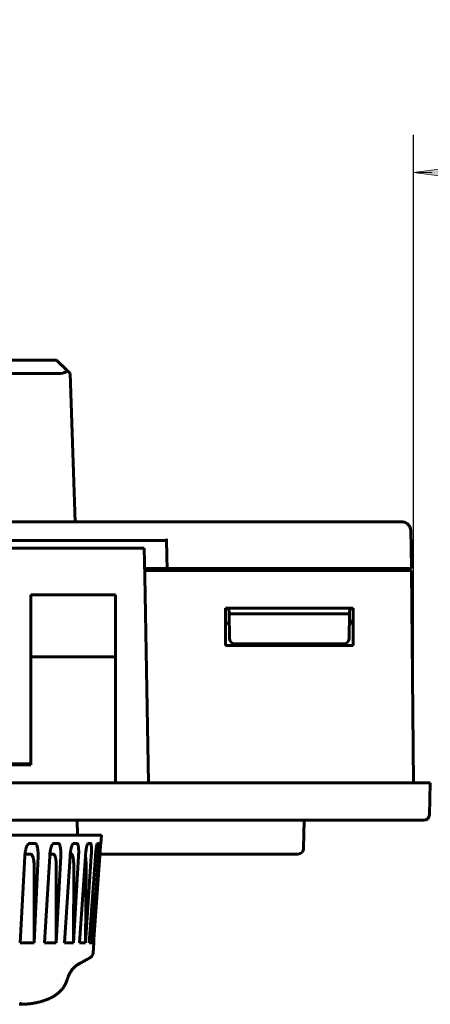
# Model space of a CAD drawing. Header units: millimetres. Extents: x 0 to 210, y 0 to 297.
# Tile 7 of 18: x 94 to 116, y 98 to 151. Entities that reach past the tile are written whole.
import ezdxf

# ---------------------------------------------------------------- set-up
doc = ezdxf.new("R2010")
doc.units = ezdxf.units.MM
doc.linetypes.add('K5LT_BASIC', pattern=[0])
doc.linetypes.add('K5LT_THIN', pattern=[0])
doc.layers.add('Системный слой', color=7, linetype='Continuous')
doc.styles.add('KDIMTEXTSTYLE', font='GOST_AU.SHX', dxfattribs={"width": 0.96, "oblique": 15, "height": 5})
doc.dimstyles.new('KDIMSTYLE (1.00)', dxfattribs={"dimtxt": 5, "dimasz": 1, "dimexe": 2, "dimexo": 0, "dimgap": 1, "dimtad": 1, "dimtxsty": 'KDIMTEXTSTYLE', "dimsah": 1, "dimcen": 0, "dimdle": 1, "dimadec": 0, "dimazin": 0, "dimtfac": 0.667, "dimtmove": 0, "dimatfit": 3, "dimfxl": 1, "dimtvp": 1, "dimtolj": 1, "dimtzin": 0, "dimarcsym": 0})

# ---------------------------------------------------------------- blocks, each defined once
blk = doc.blocks.new('U74')
at = {"layer": 'Системный слой', "color": 150, "linetype": 'K5LT_BASIC', "lineweight": 60, "true_color": 0x0080ff}
for p, q in [((96.882, 107.934), (96.643, 107.934)), ((97.003, 107.934), (96.901, 107.934)), ((97.272, 107.934), (97.15, 107.934))]:
    blk.add_line(p, q, dxfattribs=at)
blk = doc.blocks.new('U76')
at = {"layer": 'Системный слой', "color": 150, "linetype": 'K5LT_BASIC', "lineweight": 60, "true_color": 0x0080ff}
for p, q in [((71.256, 121.234), (70.551, 121.234)), ((101.568, 121.234), (100.862, 121.234))]:
    blk.add_line(p, q, dxfattribs=at)
blk = doc.blocks.new('U85')
at = {"layer": 'Системный слой', "color": 150, "linetype": 'K5LT_BASIC', "lineweight": 60, "true_color": 0x0080ff}
for p, q in [((98.529, 106.703), (98.559, 107.134)), ((98.121, 100.867), (98.159, 101.415))]:
    blk.add_line(p, q, dxfattribs=at)
blk = doc.blocks.new('U92')
at = {"layer": 'Системный слой', "color": 150, "linetype": 'K5LT_BASIC', "lineweight": 60, "true_color": 0x0080ff}
for p, q in [((95.872, 106.445), (95.865, 106.42)), ((95.875, 106.457), (95.872, 106.445)), ((95.877, 106.463), (95.875, 106.457)), ((95.878, 106.466), (95.877, 106.463)), ((95.884, 106.488), (95.878, 106.468)), ((95.878, 106.468), (95.878, 106.466)), ((95.891, 106.511), (95.884, 106.488)), ((95.895, 106.522), (95.891, 106.511)), ((95.897, 106.527), (95.895, 106.522)), ((95.898, 106.53), (95.897, 106.527)), ((95.899, 106.531), (95.898, 106.53)), ((95.905, 106.549), (95.899, 106.531)), ((95.913, 106.569), (95.905, 106.549)), ((95.917, 106.579), (95.913, 106.569)), ((95.92, 106.584), (95.917, 106.579)), ((95.921, 106.586), (95.92, 106.584)), ((95.922, 106.588), (95.921, 106.588)), ((95.921, 106.588), (95.921, 106.588)), ((95.921, 106.588), (95.921, 106.586)), ((95.929, 106.605), (95.922, 106.59)), ((95.922, 106.59), (95.922, 106.589)), ((95.922, 106.589), (95.922, 106.589)), ((95.922, 106.589), (95.922, 106.589)), ((95.922, 106.589), (95.922, 106.589)), ((95.922, 106.589), (95.922, 106.588)), ((95.938, 106.621), (95.929, 106.605)), ((95.942, 106.629), (95.938, 106.621)), ((95.944, 106.633), (95.942, 106.629)), ((95.946, 106.635), (95.944, 106.633)), ((95.955, 106.649), (95.946, 106.636)), ((95.946, 106.636), (95.946, 106.635)), ((95.964, 106.661), (95.955, 106.649)), ((95.968, 106.667), (95.964, 106.661)), ((95.971, 106.67), (95.968, 106.667)), ((95.972, 106.671), (95.971, 106.67)), ((95.982, 106.681), (95.972, 106.672)), ((95.972, 106.672), (95.972, 106.671)), ((95.991, 106.689), (95.982, 106.681)), ((95.996, 106.692), (95.991, 106.689)), ((95.998, 106.694), (95.996, 106.692)), ((96, 106.695), (95.998, 106.694)), ((96.028, 106.703), (96, 106.695)), ((96, 106.695), (96, 106.695)), ((95.811, 106.064), (95.808, 106.03)), ((95.814, 106.101), (95.811, 106.064)), ((95.815, 106.12), (95.814, 106.101)), ((95.816, 106.129), (95.815, 106.12)), ((95.817, 106.133), (95.816, 106.129)), ((95.82, 106.167), (95.817, 106.135)), ((95.817, 106.135), (95.817, 106.133)), ((95.825, 106.201), (95.82, 106.167)), ((95.827, 106.218), (95.825, 106.201)), ((95.828, 106.226), (95.827, 106.218)), ((95.829, 106.23), (95.828, 106.226)), ((95.833, 106.261), (95.829, 106.232)), ((95.829, 106.232), (95.829, 106.23)), ((95.838, 106.291), (95.833, 106.261)), ((95.841, 106.306), (95.838, 106.291)), ((95.842, 106.314), (95.841, 106.306)), ((95.843, 106.317), (95.842, 106.314)), ((95.848, 106.344), (95.843, 106.319)), ((95.843, 106.319), (95.843, 106.317)), ((95.854, 106.372), (95.848, 106.344)), ((95.857, 106.386), (95.854, 106.372)), ((95.859, 106.392), (95.857, 106.386)), ((95.86, 106.397), (95.859, 106.396)), ((95.859, 106.396), (95.859, 106.392)), ((95.865, 106.42), (95.86, 106.397))]:
    blk.add_line(p, q, dxfattribs=at)
blk = doc.blocks.new('U94')
at = {"layer": 'Системный слой', "color": 150, "linetype": 'K5LT_BASIC', "lineweight": 60, "true_color": 0x0080ff}
for p, q in [((98.28, 106.423), (98.283, 106.448)), ((98.283, 106.448), (98.286, 106.469)), ((98.286, 106.474), (98.287, 106.48)), ((98.286, 106.471), (98.286, 106.474)), ((98.286, 106.469), (98.286, 106.471)), ((98.287, 106.48), (98.289, 106.491)), ((98.289, 106.491), (98.292, 106.514)), ((98.292, 106.514), (98.295, 106.533)), ((98.295, 106.533), (98.296, 106.534)), ((98.296, 106.537), (98.297, 106.542)), ((98.296, 106.534), (98.296, 106.537)), ((98.297, 106.542), (98.299, 106.553)), ((98.299, 106.553), (98.302, 106.573)), ((98.302, 106.573), (98.305, 106.589)), ((98.305, 106.589), (98.306, 106.59)), ((98.306, 106.593), (98.307, 106.597)), ((98.306, 106.59), (98.306, 106.593)), ((98.307, 106.597), (98.309, 106.606)), ((98.309, 106.606), (98.312, 106.623)), ((98.312, 106.623), (98.315, 106.637)), ((98.315, 106.638), (98.316, 106.639)), ((98.315, 106.637), (98.315, 106.638)), ((98.316, 106.639), (98.317, 106.643)), ((98.317, 106.643), (98.318, 106.65)), ((98.318, 106.65), (98.322, 106.662)), ((98.322, 106.662), (98.325, 106.673)), ((98.325, 106.673), (98.326, 106.674)), ((98.325, 106.673), (98.325, 106.673)), ((98.326, 106.677), (98.328, 106.681)), ((98.326, 106.674), (98.326, 106.677)), ((98.328, 106.681), (98.331, 106.689)), ((98.331, 106.689), (98.334, 106.695)), ((98.334, 106.695), (98.335, 106.696)), ((98.334, 106.695), (98.334, 106.695)), ((98.334, 106.695), (98.334, 106.695)), ((98.334, 106.695), (98.334, 106.695)), ((98.334, 106.695), (98.334, 106.695)), ((98.334, 106.695), (98.334, 106.695)), ((98.334, 106.695), (98.334, 106.695)), ((98.334, 106.695), (98.334, 106.695)), ((98.335, 106.697), (98.336, 106.698)), ((98.335, 106.696), (98.335, 106.697)), ((98.336, 106.698), (98.338, 106.7)), ((98.338, 106.7), (98.34, 106.702)), ((98.34, 106.702), (98.342, 106.703)), ((98.241, 106.03), (98.25, 106.138)), ((98.25, 106.144), (98.251, 106.153)), ((98.25, 106.14), (98.25, 106.144)), ((98.25, 106.138), (98.25, 106.14)), ((98.251, 106.153), (98.252, 106.171)), ((98.252, 106.171), (98.256, 106.204)), ((98.256, 106.204), (98.258, 106.234)), ((98.258, 106.234), (98.259, 106.236)), ((98.259, 106.24), (98.26, 106.248)), ((98.259, 106.236), (98.259, 106.24)), ((98.26, 106.248), (98.261, 106.264)), ((98.261, 106.264), (98.264, 106.295)), ((98.264, 106.295), (98.267, 106.321)), ((98.267, 106.321), (98.268, 106.323)), ((98.268, 106.327), (98.269, 106.334)), ((98.268, 106.323), (98.268, 106.327)), ((98.269, 106.334), (98.27, 106.348)), ((98.27, 106.348), (98.274, 106.375)), ((98.274, 106.375), (98.277, 106.399)), ((98.277, 106.404), (98.278, 106.411)), ((98.277, 106.401), (98.277, 106.404)), ((98.277, 106.399), (98.277, 106.401)), ((98.278, 106.411), (98.28, 106.423))]:
    blk.add_line(p, q, dxfattribs=at)
blk = doc.blocks.new('U105')
at = {"layer": 'Системный слой', "color": 150, "linetype": 'K5LT_BASIC', "lineweight": 60, "true_color": 0x0080ff}
for p, q in [((94.492, 106.132), (94.497, 106.133)), ((94.497, 106.133), (94.501, 106.133)), ((94.501, 106.133), (94.506, 106.134))]:
    blk.add_line(p, q, dxfattribs=at)
blk = doc.blocks.new('U109')
at = {"layer": 'Системный слой', "color": 150, "linetype": 'K5LT_BASIC', "lineweight": 60, "true_color": 0x0080ff}
for p, q in [((94.552, 106.446), (94.545, 106.422)), ((94.556, 106.458), (94.552, 106.446)), ((94.558, 106.464), (94.556, 106.458)), ((94.559, 106.468), (94.558, 106.466)), ((94.558, 106.466), (94.558, 106.464)), ((94.58, 106.525), (94.559, 106.468)), ((94.581, 106.53), (94.58, 106.526)), ((94.58, 106.526), (94.58, 106.525)), ((94.582, 106.531), (94.581, 106.53)), ((94.59, 106.55), (94.582, 106.532)), ((94.582, 106.532), (94.582, 106.531)), ((94.599, 106.57), (94.59, 106.55)), ((94.604, 106.58), (94.599, 106.57)), ((94.606, 106.585), (94.604, 106.58)), ((94.608, 106.587), (94.606, 106.585)), ((94.617, 106.605), (94.608, 106.588)), ((94.608, 106.588), (94.608, 106.587)), ((94.627, 106.621), (94.617, 106.605)), ((94.632, 106.629), (94.627, 106.621)), ((94.635, 106.633), (94.632, 106.629)), ((94.636, 106.635), (94.635, 106.633)), ((94.637, 106.636), (94.636, 106.635)), ((94.647, 106.649), (94.637, 106.636)), ((94.657, 106.661), (94.647, 106.649)), ((94.663, 106.667), (94.657, 106.661)), ((94.666, 106.67), (94.663, 106.667)), ((94.667, 106.671), (94.666, 106.67)), ((94.668, 106.672), (94.667, 106.671)), ((94.678, 106.681), (94.668, 106.672)), ((94.69, 106.689), (94.678, 106.681)), ((94.695, 106.692), (94.69, 106.689)), ((94.698, 106.694), (94.695, 106.692)), ((94.7, 106.695), (94.698, 106.694)), ((94.733, 106.703), (94.7, 106.695)), ((94.7, 106.695), (94.7, 106.695)), ((94.486, 106.064), (94.484, 106.03)), ((94.489, 106.101), (94.486, 106.064)), ((94.491, 106.12), (94.489, 106.101)), ((94.492, 106.129), (94.491, 106.12)), ((94.496, 106.167), (94.492, 106.135)), ((94.492, 106.135), (94.492, 106.133)), ((94.492, 106.133), (94.492, 106.129)), ((94.5, 106.201), (94.496, 106.167)), ((94.503, 106.218), (94.5, 106.201)), ((94.504, 106.226), (94.503, 106.218)), ((94.505, 106.232), (94.504, 106.23)), ((94.504, 106.23), (94.504, 106.226)), ((94.509, 106.261), (94.505, 106.232)), ((94.515, 106.291), (94.509, 106.261)), ((94.518, 106.306), (94.515, 106.291)), ((94.519, 106.314), (94.518, 106.306)), ((94.52, 106.317), (94.519, 106.314)), ((94.526, 106.345), (94.52, 106.319)), ((94.52, 106.319), (94.52, 106.317)), ((94.532, 106.372), (94.526, 106.345)), ((94.535, 106.386), (94.532, 106.372)), ((94.537, 106.392), (94.535, 106.386)), ((94.538, 106.396), (94.537, 106.392)), ((94.545, 106.422), (94.538, 106.397)), ((94.538, 106.397), (94.538, 106.396))]:
    blk.add_line(p, q, dxfattribs=at)
blk = doc.blocks.new('U112')
at = {"layer": 'Системный слой', "color": 150, "linetype": 'K5LT_BASIC', "lineweight": 60, "true_color": 0x0080ff}
for p, q in [((97.712, 106.028), (97.711, 106.034)), ((97.715, 106.01), (97.712, 106.028)), ((97.717, 106.001), (97.715, 106.01)), ((97.718, 105.996), (97.717, 106.001)), ((97.718, 105.994), (97.718, 105.996)), ((97.718, 105.992), (97.718, 105.994)), ((97.721, 105.971), (97.718, 105.992)), ((97.724, 105.947), (97.721, 105.971)), ((97.726, 105.934), (97.724, 105.947)), ((97.727, 105.927), (97.726, 105.934)), ((97.727, 105.924), (97.727, 105.927)), ((97.727, 105.923), (97.727, 105.924)), ((97.73, 105.898), (97.727, 105.923)), ((97.732, 105.87), (97.73, 105.898)), ((97.733, 105.856), (97.732, 105.87)), ((97.734, 105.848), (97.733, 105.856)), ((97.734, 105.845), (97.734, 105.848)), ((97.734, 105.843), (97.734, 105.845)), ((97.736, 105.815), (97.734, 105.843)), ((97.738, 105.783), (97.736, 105.815)), ((97.739, 105.767), (97.738, 105.783)), ((97.739, 105.758), (97.739, 105.767)), ((97.74, 105.754), (97.739, 105.758)), ((97.74, 105.752), (97.74, 105.754)), ((97.741, 105.72), (97.74, 105.752)), ((97.742, 105.684), (97.741, 105.72)), ((97.743, 105.666), (97.742, 105.684)), ((97.743, 105.656), (97.743, 105.666)), ((97.743, 105.652), (97.743, 105.656)), ((97.743, 105.649), (97.743, 105.652)), ((97.744, 105.533), (97.743, 105.649))]:
    blk.add_line(p, q, dxfattribs=at)
blk = doc.blocks.new('U115')
at = {"layer": 'Системный слой', "color": 150, "linetype": 'K5LT_BASIC', "lineweight": 60, "true_color": 0x0080ff}
for p, q in [((96.945, 106.423), (96.951, 106.448)), ((96.951, 106.448), (96.956, 106.469)), ((96.956, 106.471), (96.957, 106.474)), ((96.956, 106.469), (96.956, 106.471)), ((96.957, 106.474), (96.959, 106.48)), ((96.959, 106.48), (96.962, 106.491)), ((96.962, 106.491), (96.968, 106.514)), ((96.968, 106.514), (96.973, 106.533)), ((96.973, 106.533), (96.974, 106.534)), ((96.974, 106.537), (96.976, 106.542)), ((96.974, 106.534), (96.974, 106.537)), ((96.976, 106.542), (96.979, 106.553)), ((96.979, 106.553), (96.986, 106.573)), ((96.986, 106.573), (96.992, 106.589)), ((96.992, 106.589), (96.993, 106.59)), ((96.993, 106.593), (96.995, 106.597)), ((96.993, 106.59), (96.993, 106.593)), ((96.995, 106.597), (96.999, 106.606)), ((96.999, 106.606), (97.006, 106.623)), ((97.006, 106.623), (97.012, 106.636)), ((97.012, 106.636), (97.013, 106.637)), ((97.013, 106.638), (97.014, 106.639)), ((97.013, 106.637), (97.013, 106.638)), ((97.014, 106.639), (97.034, 106.673)), ((97.034, 106.673), (97.035, 106.674)), ((97.034, 106.673), (97.034, 106.673)), ((97.035, 106.674), (97.037, 106.677)), ((97.037, 106.677), (97.041, 106.681)), ((97.041, 106.681), (97.048, 106.689)), ((97.048, 106.689), (97.056, 106.695)), ((97.056, 106.695), (97.056, 106.696)), ((97.056, 106.696), (97.057, 106.696)), ((97.057, 106.696), (97.059, 106.697)), ((97.059, 106.697), (97.063, 106.699)), ((97.063, 106.699), (97.07, 106.702)), ((97.07, 106.702), (97.077, 106.703)), ((96.893, 106.03), (96.902, 106.138)), ((96.902, 106.144), (96.903, 106.153)), ((96.902, 106.14), (96.902, 106.144)), ((96.902, 106.138), (96.902, 106.14)), ((96.903, 106.153), (96.905, 106.171)), ((96.905, 106.171), (96.909, 106.204)), ((96.909, 106.204), (96.913, 106.234)), ((96.913, 106.236), (96.914, 106.24)), ((96.913, 106.234), (96.913, 106.236)), ((96.914, 106.24), (96.915, 106.248)), ((96.915, 106.248), (96.917, 106.264)), ((96.917, 106.264), (96.922, 106.294)), ((96.922, 106.294), (96.926, 106.321)), ((96.926, 106.323), (96.927, 106.327)), ((96.926, 106.321), (96.926, 106.323)), ((96.927, 106.327), (96.928, 106.334)), ((96.928, 106.334), (96.93, 106.348)), ((96.93, 106.348), (96.936, 106.375)), ((96.936, 106.375), (96.94, 106.399)), ((96.94, 106.399), (96.941, 106.401)), ((96.941, 106.404), (96.943, 106.41)), ((96.941, 106.401), (96.941, 106.404)), ((96.943, 106.41), (96.945, 106.423))]:
    blk.add_line(p, q, dxfattribs=at)
blk = doc.blocks.new('U118')
at = {"layer": 'Системный слой', "color": 150, "linetype": 'K5LT_BASIC', "lineweight": 60, "true_color": 0x0080ff}
for p, q in [((98.03, 100.672), (98.059, 100.704)), ((97.972, 100.628), (97.972, 100.629)), ((97.972, 100.629), (97.972, 100.629)), ((97.972, 100.629), (97.972, 100.629)), ((97.972, 100.629), (97.972, 100.629)), ((97.972, 100.629), (97.972, 100.629)), ((97.972, 100.629), (97.972, 100.629)), ((97.972, 100.629), (97.972, 100.629)), ((97.972, 100.629), (97.972, 100.629)), ((97.972, 100.629), (97.973, 100.629)), ((97.973, 100.629), (97.974, 100.63)), ((97.973, 100.629), (97.973, 100.629)), ((97.973, 100.629), (97.973, 100.629)), ((97.973, 100.629), (97.973, 100.629)), ((97.973, 100.629), (97.973, 100.629)), ((97.973, 100.629), (97.973, 100.629)), ((97.973, 100.629), (97.973, 100.629)), ((97.973, 100.629), (97.973, 100.629)), ((97.973, 100.629), (97.973, 100.629)), ((97.973, 100.629), (97.973, 100.629)), ((97.973, 100.629), (97.973, 100.629)), ((97.974, 100.63), (97.974, 100.63)), ((97.974, 100.63), (97.974, 100.63)), ((97.974, 100.63), (97.974, 100.63)), ((97.974, 100.63), (97.974, 100.63)), ((97.974, 100.63), (97.975, 100.63)), ((97.975, 100.63), (97.975, 100.631)), ((97.975, 100.631), (97.976, 100.631)), ((97.976, 100.631), (97.977, 100.632)), ((97.976, 100.631), (97.976, 100.631)), ((97.976, 100.631), (97.976, 100.631)), ((97.977, 100.632), (97.979, 100.633)), ((97.979, 100.633), (97.983, 100.635)), ((97.983, 100.635), (97.99, 100.64)), ((97.99, 100.64), (98.004, 100.65)), ((98.004, 100.65), (98.03, 100.672))]:
    blk.add_line(p, q, dxfattribs=at)
blk = doc.blocks.new('U120')
at = {"layer": 'Системный слой', "color": 150, "linetype": 'K5LT_BASIC', "lineweight": 60, "true_color": 0x0080ff}
for p, q in [((97.756, 106.423), (97.761, 106.448)), ((97.761, 106.448), (97.765, 106.469)), ((97.765, 106.471), (97.766, 106.474)), ((97.765, 106.469), (97.765, 106.471)), ((97.766, 106.474), (97.767, 106.48)), ((97.767, 106.48), (97.769, 106.491)), ((97.769, 106.491), (97.774, 106.514)), ((97.774, 106.514), (97.779, 106.533)), ((97.779, 106.534), (97.78, 106.537)), ((97.779, 106.533), (97.779, 106.534)), ((97.78, 106.537), (97.781, 106.542)), ((97.781, 106.542), (97.783, 106.553)), ((97.783, 106.553), (97.789, 106.573)), ((97.789, 106.573), (97.793, 106.589)), ((97.793, 106.589), (97.794, 106.59)), ((97.794, 106.593), (97.796, 106.597)), ((97.794, 106.59), (97.794, 106.593)), ((97.796, 106.597), (97.798, 106.606)), ((97.798, 106.606), (97.804, 106.623)), ((97.804, 106.623), (97.808, 106.636)), ((97.808, 106.636), (97.809, 106.637)), ((97.809, 106.637), (97.81, 106.639)), ((97.81, 106.639), (97.811, 106.643)), ((97.811, 106.643), (97.814, 106.65)), ((97.814, 106.65), (97.819, 106.662)), ((97.819, 106.662), (97.824, 106.672)), ((97.824, 106.672), (97.825, 106.673)), ((97.824, 106.672), (97.824, 106.672)), ((97.825, 106.674), (97.835, 106.69)), ((97.825, 106.673), (97.825, 106.674)), ((97.825, 106.674), (97.825, 106.674)), ((97.825, 106.673), (97.825, 106.673)), ((97.835, 106.69), (97.84, 106.695)), ((97.84, 106.695), (97.84, 106.696)), ((97.84, 106.696), (97.841, 106.696)), ((97.841, 106.696), (97.842, 106.697)), ((97.842, 106.697), (97.845, 106.699)), ((97.845, 106.699), (97.85, 106.702)), ((97.85, 106.702), (97.855, 106.703)), ((97.71, 106.03), (97.719, 106.138)), ((97.719, 106.14), (97.72, 106.144)), ((97.719, 106.138), (97.719, 106.14)), ((97.72, 106.144), (97.721, 106.153)), ((97.721, 106.153), (97.722, 106.171)), ((97.722, 106.171), (97.726, 106.204)), ((97.726, 106.204), (97.729, 106.234)), ((97.729, 106.234), (97.73, 106.236)), ((97.73, 106.24), (97.731, 106.248)), ((97.73, 106.236), (97.73, 106.24)), ((97.731, 106.248), (97.733, 106.264)), ((97.733, 106.264), (97.737, 106.294)), ((97.737, 106.294), (97.74, 106.321)), ((97.74, 106.321), (97.741, 106.323)), ((97.741, 106.327), (97.742, 106.334)), ((97.741, 106.323), (97.741, 106.327)), ((97.742, 106.334), (97.744, 106.348)), ((97.744, 106.348), (97.749, 106.375)), ((97.749, 106.375), (97.752, 106.399)), ((97.752, 106.399), (97.753, 106.401)), ((97.753, 106.404), (97.754, 106.41)), ((97.753, 106.401), (97.753, 106.404)), ((97.754, 106.41), (97.756, 106.423))]:
    blk.add_line(p, q, dxfattribs=at)
blk = doc.blocks.new('U122')
at = {"layer": 'Системный слой', "color": 150, "linetype": 'K5LT_BASIC', "lineweight": 60, "true_color": 0x0080ff}
for p, q in [((105.36, 118.434), (105.159, 118.434)), ((111.959, 118.434), (111.759, 118.434))]:
    blk.add_line(p, q, dxfattribs=at)
blk = doc.blocks.new('U124')
at = {"layer": 'Системный слой', "color": 150, "linetype": 'K5LT_BASIC', "lineweight": 60, "true_color": 0x0080ff}
for p, q in [((113.45, 123.834), (113.263, 123.834)), ((113.745, 123.834), (113.614, 123.834)), ((113.862, 123.834), (113.861, 123.834))]:
    blk.add_line(p, q, dxfattribs=at)
blk = doc.blocks.new('U125')
at = {"layer": 'Системный слой', "color": 150, "linetype": 'K5LT_BASIC', "lineweight": 60, "true_color": 0x0080ff}
for p, q in [((99.857, 123.834), (99.889, 123.834)), ((99.975, 123.834), (100.105, 123.834)), ((100.269, 123.834), (100.456, 123.834))]:
    blk.add_line(p, q, dxfattribs=at)
blk = doc.blocks.new('U126')
at = {"layer": 'Системный слой', "color": 150, "linetype": 'K5LT_BASIC', "lineweight": 60, "true_color": 0x0080ff}
for start, end in [(1.0012, 55.7843), (1, 1.0012)]:
    blk.add_arc((114.524, 123.334), 0.5, start, end, dxfattribs=at)
blk = doc.blocks.new('U128')
at = {"layer": 'Системный слой', "color": 150, "linetype": 'K5LT_BASIC', "lineweight": 60, "true_color": 0x0080ff}
for p, q in [((70.559, 121.334), (71.258, 121.334)), ((100.861, 121.334), (101.559, 121.334))]:
    blk.add_line(p, q, dxfattribs=at)
blk = doc.blocks.new('U129')
at = {"layer": 'Системный слой', "color": 150, "linetype": 'K5LT_BASIC', "lineweight": 60, "true_color": 0x0080ff}
for p, q in [((99.021, 123.834), (98.913, 123.834)), ((99.393, 123.834), (99.264, 123.834)), ((99.512, 123.834), (99.48, 123.834))]:
    blk.add_line(p, q, dxfattribs=at)
blk = doc.blocks.new('U131')
at = {"layer": 'Системный слой', "color": 150, "linetype": 'K5LT_BASIC', "lineweight": 60, "true_color": 0x0080ff}
for p, q in [((113.346, 123.834), (113.263, 123.834)), ((113.743, 123.834), (113.614, 123.834)), ((113.862, 123.834), (113.833, 123.834))]:
    blk.add_line(p, q, dxfattribs=at)
blk = doc.blocks.new('U132')
at = {"layer": 'Системный слой', "color": 150, "linetype": 'K5LT_BASIC', "lineweight": 60, "true_color": 0x0080ff}
for start, end in [(55.786, 90), (55.7843, 55.786)]:
    blk.add_arc((114.524, 123.334), 0.5, start, end, dxfattribs=at)
blk = doc.blocks.new('KDIMARROW_01')
at = {"layer": 'Системный слой'}
blk.add_hatch(color=0, dxfattribs=at).paths.add_polyline_path([(-5, -0.658), (0, 0), (-5, 0.658), (-4.5, 0)])
at = {"layer": 'Системный слой', "color": 0, "linetype": 'K5LT_THIN', "lineweight": 18}
for p, q in [((-4.5, 0), (-5, 0.658)), ((-5, 0.658), (0, 0)), ((0, 0), (-5, -0.658)), ((-5, -0.658), (-4.5, 0)), ((0, 0), (-1, 0))]:
    blk.add_line(p, q, dxfattribs=at)

msp = doc.modelspace()

# ---------------------------------------------------------------- linework, layer by layer
at = {"layer": 'Системный слой', "color": 150, "linetype": 'K5LT_BASIC', "lineweight": 60, "true_color": 0x0080ff}
for p, q in [((76.299, 132.434), (96.167, 132.434)), ((96.74, 131.88), (96.167, 132.434)), ((75.727, 131.734), (96.391, 131.734)), ((96.74, 131.88), (96.891, 131.734)), ((96.891, 131.734), (97.167, 123.834)), ((57.594, 123.834), (114.524, 123.834)), ((113.862, 123.834), (113.86, 123.834)), ((115.024, 123.342), (115.039, 122.469)), ((70.386, 122.834), (101.733, 122.834)), ((102.033, 122.834), (101.733, 122.834)), ((102.032, 122.922), (102.048, 121.977)), ((71.277, 122.434), (100.841, 122.434)), ((100.841, 122.434), (100.867, 120.938)), ((115.039, 122.469), (115.059, 121.334)), ((102.048, 121.977), (102.059, 121.334)), ((102.059, 121.334), (101.559, 121.334)), ((101.568, 121.234), (102.068, 121.234)), ((102.359, 121.334), (102.059, 121.334)), ((102.124, 121.234), (102.068, 121.234)), ((102.124, 121.234), (102.424, 121.234)), ((102.359, 121.334), (114.059, 121.334)), ((114.059, 121.234), (102.424, 121.234)), ((103.661, 121.234), (103.659, 121.334)), ((105.309, 121.334), (105.311, 121.234)), ((111.808, 121.234), (111.809, 121.334)), ((113.459, 121.334), (113.458, 121.234)), ((113.459, 121.334), (113.459, 121.234)), ((113.559, 121.234), (113.56, 121.334)), ((115.059, 121.334), (114.059, 121.334)), ((114.059, 121.234), (115.059, 121.234)), ((114.158, 121.334), (114.159, 121.234)), ((115.158, 109.934), (115.059, 121.234)), ((101.059, 109.934), (100.867, 120.938)), ((94.809, 110.933), (94.809, 119.934)), ((99.309, 119.934), (94.809, 119.934)), ((99.309, 119.934), (99.309, 109.934)), ((111.959, 119.234), (105.159, 119.234)), ((105.159, 119.234), (105.159, 117.234)), ((105.346, 119.234), (105.346, 119.225)), ((105.346, 119.225), (111.772, 119.225)), ((105.346, 119.225), (105.351, 118.934)), ((111.772, 119.225), (111.767, 118.934)), ((111.773, 119.234), (111.772, 119.225)), ((111.959, 117.234), (111.959, 119.234)), ((105.351, 118.934), (111.767, 118.934)), ((105.351, 118.934), (105.374, 117.628)), ((111.767, 118.934), (111.745, 117.628)), ((111.959, 118.534), (111.76, 118.534)), ((105.159, 117.234), (111.959, 117.234)), ((105.674, 117.334), (111.445, 117.334)), ((94.809, 116.634), (99.309, 116.634)), ((94.809, 110.881), (77.309, 110.881)), ((94.809, 110.933), (93.258, 110.933)), ((94.809, 110.933), (94.809, 110.881)), ((115.759, 109.934), (56.359, 109.934)), ((115.759, 109.934), (116.059, 109.934)), ((116.015, 108.226), (116.059, 109.934)), ((115.715, 107.934), (56.404, 107.934)), ((96.869, 107.934), (96.888, 107.934)), ((97.15, 107.934), (96.877, 107.934)), ((97.272, 107.934), (97.286, 107.134)), ((99.956, 107.934), (99.306, 107.934)), ((109.75, 107.934), (108.601, 107.934)), ((109.346, 107.934), (109.32, 106.428)), ((109.346, 107.934), (109.733, 107.934)), ((73.559, 107.134), (98.559, 107.134)), ((94.58, 106.525), (94.579, 106.523)), ((94.733, 106.703), (95.019, 106.703)), ((96.265, 106.703), (96.028, 106.703)), ((97.014, 106.639), (97.014, 106.639)), ((97.014, 106.639), (97.014, 106.639)), ((97.26, 106.703), (97.077, 106.703)), ((97.98, 106.703), (97.855, 106.703)), ((98.406, 106.703), (98.342, 106.703)), ((98.527, 106.698), (98.529, 106.703)), ((98.529, 106.703), (98.528, 106.703)), ((94.235, 101.415), (94.484, 106.03)), ((94.781, 106.134), (94.506, 106.134)), ((95.189, 106.03), (94.979, 101.415)), ((95.53, 101.415), (95.808, 106.03)), ((95.817, 106.134), (95.995, 106.134)), ((96.149, 101.415), (96.395, 106.03)), ((96.893, 106.03), (96.591, 101.415)), ((96.901, 106.134), (96.964, 106.134)), ((97.069, 101.415), (97.346, 106.03)), ((97.71, 106.03), (97.394, 101.415)), ((97.719, 101.415), (98.019, 106.03)), ((98.241, 106.03), (97.917, 101.415)), ((98.081, 101.415), (98.397, 106.03)), ((98.472, 106.03), (98.148, 101.415)), ((98.472, 106.03), (98.161, 101.601)), ((99.578, 106.134), (98.48, 106.134)), ((100.072, 106.134), (99.578, 106.134)), ((108.32, 106.134), (100.072, 106.134)), ((109.02, 106.134), (108.32, 106.134)), ((94.979, 101.415), (94.981, 105.533)), ((96.159, 105.533), (96.149, 101.415)), ((97.087, 105.533), (97.069, 101.415)), ((97.744, 105.533), (97.719, 101.415)), ((98.102, 104.043), (98.081, 101.415)), ((94.979, 101.415), (94.235, 101.415)), ((96.149, 101.415), (95.53, 101.415)), ((96.591, 101.415), (97.069, 101.415)), ((97.394, 101.415), (97.719, 101.415)), ((97.917, 101.415), (98.081, 101.415)), ((98.159, 101.415), (98.148, 101.415)), ((98.159, 101.415), (98.161, 101.601)), ((94.244, 98.17), (94.244, 98.17)), ((94.296, 98.167), (94.295, 98.167))]:
    msp.add_line(p, q, dxfattribs=at)
for centre, start, end in [((99.263, 123.534), 90, 90.1578), ((99.513, 123.534), 90, 90.1578), ((99.856, 123.534), 89.6274, 90), ((99.856, 123.534), 89.8141, 90), ((100.106, 123.534), 89.6274, 90), ((113.863, 123.534), 90, 90.4127), ((113.863, 123.534), 90, 90.4127), ((113.863, 123.534), 90, 90.4127), ((113.863, 123.534), 90, 90.4127), ((105.674, 117.634), 181, 270), ((111.445, 117.634), 270, 359), ((115.715, 108.234), 270, 358.5), ((109.02, 106.434), 270, 359), ((97.822, 100.888), 299.9201, 356)]:
    msp.add_arc(centre, 0.3, start, end, dxfattribs=at)
for centre, major_axis, ratio, start_param, end_param in [((97.222, 100.548), (0.146, -0.262), 0.932149, 0.000011, 0.000037), ((96.495, 99.654), (0.283, -0.099), 0.454028, 6.283171, 6.283183)]:
    msp.add_ellipse(centre, major_axis=major_axis, ratio=ratio, start_param=start_param, end_param=end_param, dxfattribs=at)
for points in [[(96.391, 131.734), (96.545, 131.734), (96.654, 131.792), (96.74, 131.88)], [(95.189, 106.03), (95.191, 106.067), (95.192, 106.138), (95.19, 106.235), (95.183, 106.322), (95.174, 106.4), (95.162, 106.47), (95.146, 106.533), (95.127, 106.59), (95.104, 106.638), (95.078, 106.674), (95.049, 106.698), (95.029, 106.703), (95.019, 106.703)], [(96.265, 106.703), (96.274, 106.703), (96.29, 106.698), (96.314, 106.674), (96.335, 106.638), (96.352, 106.59), (96.367, 106.533), (96.379, 106.47), (96.388, 106.4), (96.395, 106.322), (96.398, 106.235), (96.399, 106.138), (96.397, 106.067), (96.395, 106.03)], [(97.26, 106.703), (97.267, 106.703), (97.279, 106.698), (97.297, 106.674), (97.312, 106.638), (97.325, 106.59), (97.335, 106.533), (97.343, 106.47), (97.348, 106.4), (97.351, 106.322), (97.352, 106.235), (97.351, 106.138), (97.348, 106.067), (97.346, 106.03)], [(97.98, 106.703), (97.984, 106.703), (97.992, 106.698), (98.004, 106.674), (98.013, 106.638), (98.02, 106.59), (98.025, 106.533), (98.028, 106.47), (98.03, 106.4), (98.03, 106.322), (98.029, 106.235), (98.025, 106.138), (98.021, 106.067), (98.019, 106.03)], [(98.406, 106.703), (98.408, 106.703), (98.411, 106.698), (98.416, 106.674), (98.419, 106.638), (98.42, 106.59), (98.42, 106.533), (98.419, 106.47), (98.417, 106.4), (98.414, 106.322), (98.41, 106.235), (98.404, 106.138), (98.4, 106.067), (98.397, 106.03)], [(98.472, 106.03), (98.475, 106.067), (98.48, 106.138), (98.487, 106.235), (98.494, 106.322), (98.5, 106.4), (98.506, 106.47), (98.511, 106.533), (98.516, 106.59), (98.52, 106.638), (98.524, 106.674), (98.526, 106.698), (98.527, 106.703), (98.528, 106.703)], [(94.781, 106.134), (94.793, 106.134), (94.816, 106.127), (94.852, 106.099), (94.884, 106.054), (94.912, 105.993), (94.935, 105.923), (94.954, 105.844), (94.969, 105.753), (94.979, 105.65), (94.981, 105.573), (94.981, 105.533)], [(96.159, 105.533), (96.159, 105.573), (96.157, 105.65), (96.149, 105.753), (96.137, 105.844), (96.121, 105.923), (96.103, 105.993), (96.08, 106.054), (96.053, 106.099), (96.024, 106.128), (96.005, 106.134), (95.995, 106.134)], [(97.087, 105.533), (97.087, 105.573), (97.086, 105.65), (97.08, 105.753), (97.071, 105.844), (97.06, 105.923), (97.046, 105.993), (97.028, 106.054), (97.009, 106.099), (96.987, 106.128), (96.972, 106.134), (96.964, 106.134)]]:
    msp.add_open_spline(points, degree=3, dxfattribs=at)
for points, knots in [([(114.805, 123.747), (114.818, 123.739), (114.829, 123.73), (114.853, 123.711), (114.864, 123.701), (114.887, 123.679), (114.898, 123.667), (114.919, 123.641), (114.929, 123.628), (114.948, 123.599), (114.958, 123.584), (114.974, 123.552), (114.982, 123.535), (114.996, 123.5), (115.002, 123.482), (115.012, 123.445), (115.016, 123.426), (115.022, 123.387), (115.024, 123.368), (115.024, 123.346), (115.024, 123.344), (115.024, 123.342)], [0, 0, 0, 0, 1.306916, 1.306916, 2.685493, 2.685493, 4.183341, 4.183341, 5.754846, 5.754846, 7.413775, 7.413775, 9.172794, 9.172794, 10.999613, 10.999613, 12.886177, 12.886177, 14.811183, 14.811183, 15, 15, 15, 15]), ([(98.059, 100.704), (98.05, 100.693), (98.04, 100.682), (98.019, 100.662), (98.008, 100.653), (97.991, 100.641), (97.986, 100.637), (97.978, 100.632), (97.975, 100.63), (97.973, 100.629), (97.973, 100.629), (97.972, 100.629), (97.972, 100.629), (97.972, 100.629), (97.972, 100.629), (97.972, 100.629), (97.972, 100.629), (97.972, 100.629), (97.972, 100.629), (97.972, 100.629), (97.972, 100.629), (97.972, 100.629), (97.972, 100.629), (97.972, 100.629), (97.972, 100.629), (97.972, 100.628), (97.972, 100.628), (97.972, 100.628), (97.972, 100.628), (97.972, 100.628), (97.972, 100.628), (97.972, 100.628), (97.972, 100.628), (97.972, 100.628), (97.972, 100.628), (97.972, 100.628), (97.972, 100.628), (97.972, 100.628), (97.972, 100.628), (97.972, 100.628), (97.972, 100.628), (97.972, 100.628), (97.972, 100.628), (97.971, 100.628), (97.971, 100.628), (97.971, 100.628), (97.971, 100.628), (97.971, 100.628), (97.971, 100.628), (97.971, 100.628), (97.971, 100.628), (97.97, 100.628), (97.97, 100.628), (97.97, 100.627), (97.969, 100.627), (97.966, 100.625), (97.963, 100.623), (97.953, 100.618), (97.945, 100.613), (97.93, 100.605), (97.926, 100.602), (97.917, 100.597), (97.912, 100.594), (97.896, 100.585), (97.884, 100.578), (97.845, 100.556), (97.815, 100.538), (97.733, 100.492), (97.678, 100.46), (97.551, 100.389), (97.48, 100.348), (97.39, 100.298), (97.379, 100.292), (97.368, 100.286)], [0, 0, 0, 0, 0.461875, 0.461875, 0.922656, 0.922656, 1.124782, 1.124782, 1.220213, 1.220213, 1.24407, 1.24407, 1.267928, 1.267928, 1.291786, 1.291786, 1.315643, 1.315643, 1.332845, 1.332845, 1.350046, 1.350046, 1.367247, 1.367247, 1.384449, 1.384449, 1.4428, 1.4428, 1.501152, 1.501152, 1.559504, 1.559504, 1.617856, 1.617856, 1.642729, 1.642729, 1.668138, 1.668138, 1.718956, 1.718956, 1.820592, 1.820592, 1.963095, 1.963095, 2.023865, 2.023865, 2.18168, 2.18168, 2.49731, 2.49731, 3.089092, 3.089092, 3.128571, 3.128571, 4.391091, 4.391091, 6.916133, 6.916133, 10.987658, 10.987658, 12.590826, 12.590826, 14.193993, 14.193993, 17.309369, 17.309369, 23.49464, 23.49464, 31.69464, 31.69464, 39.89464, 39.89464, 41, 41, 41, 41]), ([(97.368, 100.286), (97.348, 100.275), (97.329, 100.264), (97.297, 100.245), (97.285, 100.237), (97.261, 100.221), (97.249, 100.213), (97.214, 100.188), (97.19, 100.17), (97.145, 100.132), (97.124, 100.112), (97.084, 100.073), (97.066, 100.054), (97.03, 100.014), (97.013, 99.993), (96.98, 99.949), (96.965, 99.928), (96.935, 99.883), (96.92, 99.86), (96.892, 99.812), (96.879, 99.787), (96.853, 99.736), (96.841, 99.71), (96.818, 99.659), (96.807, 99.633), (96.791, 99.59), (96.784, 99.573), (96.778, 99.556)], [0, 0, 0, 0, 2.290611, 2.290611, 3.686272, 3.686272, 5.081933, 5.081933, 7.76086, 7.76086, 10.017324, 10.017324, 11.887849, 11.887849, 13.624213, 13.624213, 15.143588, 15.143588, 16.574009, 16.574009, 17.902859, 17.902859, 19.164656, 19.164656, 20.299013, 20.299013, 21, 21, 21, 21]), ([(96.691, 99.321), (96.672, 99.274), (96.65, 99.227), (96.61, 99.152), (96.594, 99.124), (96.56, 99.069), (96.543, 99.043), (96.493, 98.972), (96.458, 98.928), (96.383, 98.844), (96.343, 98.803), (96.256, 98.725), (96.21, 98.688), (96.11, 98.615), (96.057, 98.581), (95.938, 98.512), (95.871, 98.477), (95.742, 98.418), (95.679, 98.392), (95.55, 98.343), (95.484, 98.321), (95.343, 98.279), (95.269, 98.259), (95.115, 98.223), (95.036, 98.208), (94.872, 98.181), (94.788, 98.169), (94.616, 98.151), (94.528, 98.144), (94.374, 98.136), (94.308, 98.134), (94.225, 98.134), (94.207, 98.134), (94.19, 98.134)], [0, 0, 0, 0, 1.160095, 1.160095, 1.895548, 1.895548, 2.595383, 2.595383, 3.831706, 3.831706, 5.096258, 5.096258, 6.413337, 6.413337, 7.809671, 7.809671, 9.462297, 9.462297, 10.979236, 10.979236, 12.556967, 12.556967, 14.347085, 14.347085, 16.278391, 16.278391, 18.3837, 18.3837, 20.689796, 20.689796, 22.514128, 22.514128, 23, 23, 23, 23]), ([(96.778, 99.556), (96.773, 99.541), (96.768, 99.525), (96.76, 99.504), (96.758, 99.497), (96.754, 99.486), (96.752, 99.481), (96.747, 99.468), (96.745, 99.46), (96.736, 99.437), (96.731, 99.422), (96.719, 99.391), (96.713, 99.375), (96.701, 99.347), (96.696, 99.334), (96.691, 99.321)], [0, 0, 0, 0, 2.8, 2.8, 3.967064, 3.967064, 4.862081, 4.862081, 6.294371, 6.294371, 8.979897, 8.979897, 11.779897, 11.779897, 14, 14, 14, 14]), ([(94.296, 98.167), (94.296, 98.167), (94.296, 98.167), (94.294, 98.167), (94.294, 98.167), (94.29, 98.168), (94.287, 98.168), (94.281, 98.168), (94.277, 98.169), (94.269, 98.169), (94.265, 98.169), (94.255, 98.17), (94.249, 98.17), (94.244, 98.17)], [0, 0, 0, 0, 0.010397, 0.010397, 0.6, 0.6, 1.2, 1.2, 1.8, 1.8, 2.4, 2.4, 3, 3, 3, 3])]:
    msp.add_open_spline(points, degree=3, knots=knots, dxfattribs=at)

# ---------------------------------------------------------------- block references
at = {"layer": 'Системный слой'}
for name in ['U129', 'U125', 'U124', 'U131', 'U132', 'U126', 'U76', 'U128', 'U122', 'U74', 'U85', 'U109', 'U92', 'U115', 'U120', 'U94', 'U105', 'U112', 'U118']:
    msp.add_blockref(name, (0, 0), dxfattribs=at)

# ---------------------------------------------------------------- dimensions: what is measured, and where the dimension line sits
at = {"layer": 'Системный слой', "color": 7}
msp.add_linear_dim(base=(56.961, 142.434), p1=(115.158, 109.934), p2=(56.961, 109.934), location=(86.059, 142.434), text='\\H5.0;\\W0.965;\\Q15;\\H5.0;\\W0.965;\\Q15;\\Q15;Ш1', dimstyle='KDIMSTYLE (1.00)', override={"dimexo": 0, "dimblk1": 'KDIMARROW_01', "dimblk2": 'KDIMARROW_01', "dimse1": 0, "dimse2": 0, "dimclrt": 7, "dimtolj": 1}, dxfattribs=at).render()

doc.saveas('drawing.dxf')
